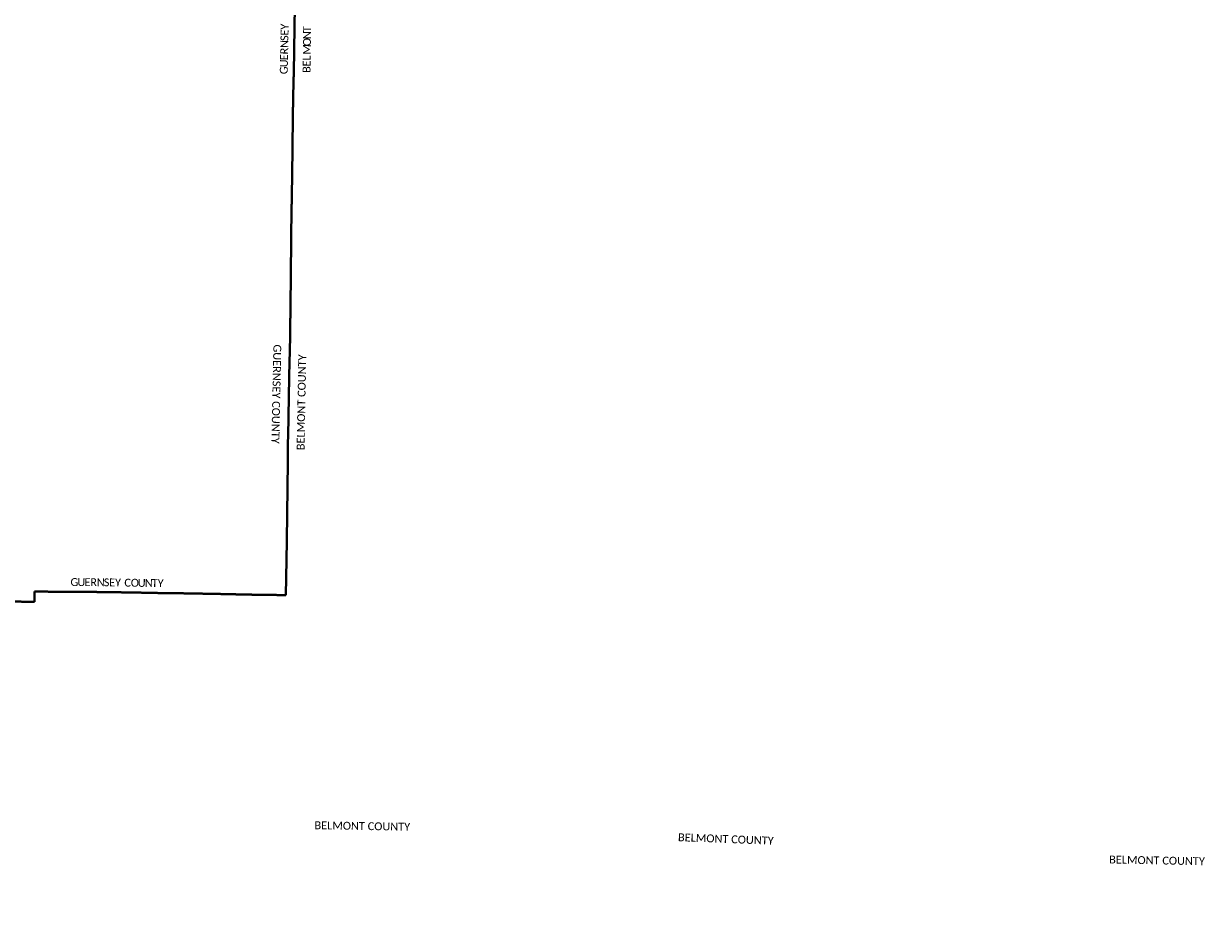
# Model space of a CAD drawing. Header units: feet. Extents: x 2184840 to 2498140, y 671180 to 1091827.
# Tile 2 of 21: x 2290147 to 2439766, y 671180 to 785575. Entities that reach past the tile are written whole.
import ezdxf

# ---------------------------------------------------------------- set-up
doc = ezdxf.new("R2010")
doc.units = ezdxf.units.FT
doc.header["$MEASUREMENT"] = 0
doc.linetypes.add('DGN Style 3', pattern=[0.19312, 0.137943, -0.055177])
doc.layers.add('GM_X_Adjacent_County', color=7, linetype='DGN Style 3', lineweight=40)
doc.layers.add('GM_X_Adjacent_County_Text', color=7, linetype='Continuous', lineweight=30)
doc.styles.add('Style-font30', font='calibri.ttf')

msp = doc.modelspace()

# ---------------------------------------------------------------- linework, layer by layer
at = {"layer": 'GM_X_Adjacent_County', "flags": 128}
msp.add_lwpolyline([(2188970, 784800), (2192357, 784731), (2196448, 784615), (2197403, 784594), (2200215, 784512), (2200360, 788620), (2200613, 796485), (2200641, 798124), (2200753, 800343), (2200888, 804628), (2200970, 806426), (2200980, 806737), (2200964, 807397), (2200952, 807861), (2200950, 808740), (2200937, 810583), (2203468, 810454), (2205367, 810447), (2208877, 810314), (2211708, 810261), (2213519, 810293), (2215989, 810263), (2216269, 810252), (2216385, 810247), (2222591, 810077), (2224069, 810043), (2226694, 809947), (2227551, 809935), (2233091, 809852), (2233946, 809839), (2234064, 809837), (2234824, 809845), (2235024, 809841), (2235108, 809832), (2235157, 809813), (2237881, 809768), (2239933, 809721), (2240904, 809686), (2241725, 809678), (2244622, 809597), (2247789, 809509), (2251380, 809474), (2251689, 809473), (2255913, 809419), (2258356, 809339), (2262276, 809213), (2265363, 809148), (2266460, 809129), (2267589, 809085), (2268756, 809074), (2271583, 809017), (2272383, 808997), (2274807, 808927), (2275865, 808932), (2278607, 808857), (2281941, 808765), (2284511, 808769), (2285052, 808754), (2286396, 808723), (2287694, 808712), (2288312, 808685), (2293017, 808570), (2292944, 804219), (2292931, 803917), (2292920, 803204), (2292913, 802612), (2292800, 794225), (2292779, 793198), (2293374, 793190), (2298035, 793128), (2299175, 793146), (2301755, 793131), (2303152, 793123), (2305819, 793124), (2310364, 793079), (2313830, 793043), (2317765, 792991), (2319605, 792982), (2320703, 792942), (2324572, 792923), (2324541, 790177), (2324510, 787483), (2324439, 782975), (2324438, 782818), (2324414, 782080), (2324424, 781556), (2324373, 779095), (2324338, 777708), (2324311, 776692), (2324262, 773851), (2324216, 769717), (2324176, 766362), (2324107, 762362), (2324092, 761384), (2324078, 760960), (2323982, 751407), (2323980, 751235), (2323977, 751057), (2323976, 750974), (2323909, 745366), (2323897, 744881), (2323804, 741223), (2323694, 734731), (2323638, 732518), (2323640, 730800), (2323587, 727019), (2323538, 723035), (2323488, 719313), (2323389, 713951), (2323387, 713770), (2323379, 713156), (2322898, 713163), (2321726, 713178), (2321372, 713183), (2320947, 713195), (2320606, 713207), (2318933, 713214), (2314690, 713308), (2309795, 713393), (2307399, 713421), (2307209, 713423), (2303944, 713491), (2303812, 713492), (2299788, 713546), (2299202, 713555), (2299084, 713553), (2291519, 713606), (2291511, 712300), (2287530, 712365), (2286120, 712388), (2284320, 712418), (2283890, 712425), (2283622, 712428), (2280807, 712431), (2280782, 709984), (2280758, 705841), (2280739, 702482), (2280735, 701809), (2280734, 701754), (2280575, 701748), (2279304, 701805), (2274523, 701941), (2268357, 702066), (2267453, 702102), (2266418, 702131), (2259694, 702266), (2259396, 702227), (2259200, 695737), (2259078, 691690), (2257336, 691739), (2253799, 691787), (2252659, 691828), (2251072, 691849), (2250969, 691851), (2249438, 691906), (2242853, 692061), (2240552, 692108), (2237079, 692186), (2235857, 692235), (2233562, 692283), (2228570, 692450), (2227054, 692501), (2227044, 692058), (2226990, 689436), (2226882, 684241), (2226906, 683181), (2226899, 681950), (2226874, 681417), (2226791, 675309), (2226745, 671901), (2226735, 671180), (2226544, 671184), (2224671, 671212), (2223922, 671228), (2223586, 671237), (2223518, 671250), (2221487, 671304), (2214245, 671519), (2214126, 671527), (2207163, 671713), (2206419, 671712), (2204929, 671759), (2203577, 671790), (2199683, 671849), (2197951, 671956), (2194718, 672119), (2194857, 676214), (2194852, 676260), (2194853, 676321), (2194856, 676593), (2194863, 676781), (2194879, 676818), (2194880, 676867), (2194966, 683936), (2195138, 690919), (2195151, 691485), (2195143, 692039), (2195156, 692291), (2195154, 692373), (2195152, 692456), (2195152, 692521), (2195152, 692656), (2195170, 693002), (2195161, 693084), (2195171, 693419), (2195185, 693644), (2195230, 693771), (2195203, 694816), (2195236, 695226), (2195271, 698126), (2195346, 704205), (2193261, 704273), (2191222, 704338), (2187680, 704451), (2186409, 704496), (2186080, 704519), (2184840, 704567), (2185422, 720498), (2185490, 722774), (2185649, 727529), (2185675, 729388), (2185793, 731430), (2186113, 740353), (2186194, 742902), (2186363, 747793), (2186525, 752221), (2186586, 754163), (2186645, 756395), (2186664, 758147), (2186861, 763107), (2186832, 763518), (2186986, 767287), (2187166, 774940), (2187223, 775519), (2187301, 778811), (2187491, 783653), (2187545, 784831)], close=True, dxfattribs=at)

# ---------------------------------------------------------------- texts
at = {"layer": 'GM_X_Adjacent_County_Text', "style": 'Style-font30'}
for s, rotation, p in [('Y', 89.12074, (2323716, 784794)), ('S', 89.08268, (2323693, 783367)), ('E', 89.11787, (2323704, 784047)), ('N', 89.18234, (2326555, 783598)), ('T', 89.18488, (2326567, 784481)), ('N', 88.74559, (2323674, 782478)), ('O', 89.1823, (2326542, 782715)), ('M', 89.1823, (2326527, 781629)), ('E', 88.86509, (2323639, 780915)), ('R', 88.58188, (2323654, 781660)), ('L', 89.18231, (2326516, 780882)), ('G', 88.90221, (2323605, 779150)), ('U', 88.90057, (2323622, 780033)), ('B', 89.1823, (2326494, 779321)), ('E', 89.1823, (2326505, 780136)), ('GUERNSEY COUNTY', 268.81711, (2321803, 744927)), ('BELMONT COUNTY', 88.95796, (2325738, 731516)), ('G', 359.58162, (2296077, 714312)), ('U', 359.58279, (2296962, 714306)), ('E', 359.60101, (2297847, 714300)), ('R', 359.768, (2298598, 714294)), ('N', 359.16051, (2299409, 714291)), ('S', 359.11896, (2300293, 714278)), ('E', 359.11702, (2300971, 714268)), ('Y', 359.117, (2301718, 714256)), ('C', 359.11684, (2302906, 714238)), ('O', 359.11674, (2303720, 714225)), ('U', 359.11688, (2304604, 714212)), ('N', 359.11674, (2305489, 714198)), ('T', 359.11687, (2306373, 714184)), ('Y', 359.11674, (2307121, 714173)), ('BELMONT COUNTY', 359.01952, (2326992, 683499)), ('BELMONT COUNTY', 357.81172, (2373048, 681985)), ('BELMONT COUNTY', 358.90731, (2427684, 679156))]:
    msp.add_text(s, height=1000, rotation=rotation, dxfattribs=at).set_placement(p)

doc.saveas('drawing.dxf')
